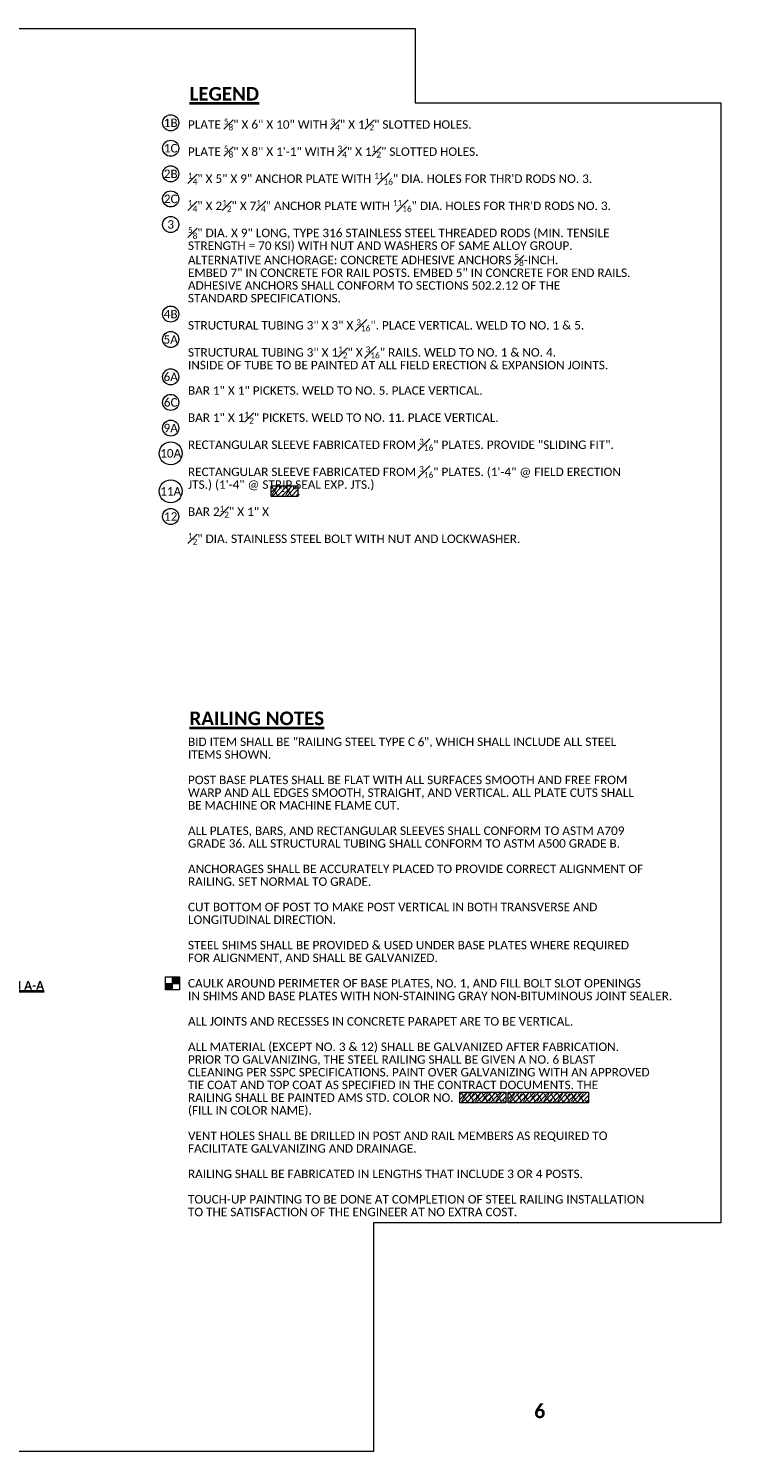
# Model space of a CAD drawing. Extents: x 5346 to 5963, y 23504 to 23756.
# Tile 13 of 14: x 5602 to 5730, y 23504 to 23756. Entities that reach past the tile are written whole.
import ezdxf
from ezdxf import colors
from ezdxf.entities.mleader import LeaderData, LeaderLine
from ezdxf.math import Vec2, Vec3

# ---------------------------------------------------------------- set-up
doc = ezdxf.new("R2010")
doc.units = 0
doc.header["$MEASUREMENT"] = 0
doc.layers.add('B_ANNO_DESIGN_NOTES', color=1, linetype='Continuous', lineweight=18, true_color=0xff0000)
for name, color, linetype, lineweight in [('B_ANNO_DIM', 7, 'Continuous', 18), ('B_ANNO_SYMB', 7, 'Continuous', 18), ('B_ANNO_TEXT', 7, 'Continuous', 18), ('B_ANNO_TEXT_TITLE', 7, 'Continuous', 40)]:
    doc.layers.add(name, color=color, linetype=linetype, lineweight=lineweight)
doc.layers.add('B_ANNO_NOPLOT', color=47, linetype='Continuous', lineweight=18, plot=False)
doc.styles.add('Annotative', font='calibri.ttf', dxfattribs={"height": 0.0625})
doc.styles.get("Standard").update_dxf_attribs({"font": 'calibri.ttf'})
doc.styles.add('Subtitle', font='calibrib.ttf', dxfattribs={"height": 0.0625})
doc.styles.add('Title', font='calibrib.ttf', dxfattribs={"height": 0.125})

# ---------------------------------------------------------------- blocks, each defined once
blk = doc.blocks.new('AnonymousCell174')
at = {"layer": 'B_ANNO_SYMB'}
h = blk.add_hatch(color=256, dxfattribs=at)
h.dxf.hatch_style = 1
h.paths.add_polyline_path([(1.24, 1.16), (0.01, 1.16), (0.01, -0.03), (1.24, -0.03)])
h.paths.add_polyline_path([(0.01, -0.03), (-1.22, -0.03), (-1.22, -1.16), (0.01, -1.16)])
for p, q in [((0.01, -1.16), (0.01, 1.16)), ((-1.22, -0.03), (1.24, -0.03))]:
    blk.add_line(p, q, dxfattribs=at)
at = {"layer": 'B_ANNO_SYMB', "flags": 128}
blk.add_lwpolyline([(-1.22, 1.16), (1.24, 1.16), (1.24, -1.16), (-1.22, -1.16), (-1.22, 1.16)], dxfattribs=at)
blk = doc.blocks.new('_Open30')
at = {"color": 0, "linetype": 'ByBlock', "lineweight": -2}
for p, q in [((-1, 0.27), (0, 0)), ((0, 0), (-1, -0.27)), ((0, 0), (-1, 0))]:
    blk.add_line(p, q, dxfattribs=at)
blk = doc.blocks.new('*U668')
at = {"layer": 'B_ANNO_NOPLOT', "flags": 128}
blk.add_lwpolyline([(0, 0), (0, 252), (323.9277, 252), (323.9277, 238.8552), (378, 238.8552), (378, 40.4996), (316.5708, 40.4996), (316.5708, 0)], close=True, dxfattribs=at)
blk = doc.blocks.new('*U528')
at = {"layer": 'B_ANNO_DESIGN_NOTES'}
h = blk.add_hatch(dxfattribs=at)
h.set_pattern_fill('ANSI31', color=256, scale=4.8)
h.set_pattern_definition([(45, (-5411.93237, -23510.19254), (-0.424264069, 0.424264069), [])])
h.paths.add_polyline_path([(303.1667, 171.009), (298.4091, 171.009), (298.4091, 169.1508), (303.1667, 169.1508)])
at = {"layer": 'B_ANNO_DESIGN_NOTES', "elevation": 0.8422, "flags": 128}
blk.add_lwpolyline([(298.4091, 171.009), (303.1667, 171.009), (303.1667, 169.1508), (298.4091, 169.1508), (298.4091, 171.009)], dxfattribs=at)
at = {"layer": 'B_ANNO_NOPLOT', "flags": 128}
blk.add_lwpolyline([(0, 0), (0, 252), (323.9277, 252), (323.9277, 238.8552), (378, 238.8552), (378, 40.4996), (316.5708, 40.4996), (316.5708, 0)], close=True, dxfattribs=at)
at = {"layer": 'B_ANNO_SYMB'}
for centre, radius in [((280.6468, 235.2954, 1.6845), 1.4255), ((280.6468, 230.7861, 1.6845), 1.4255), ((280.6468, 226.2574, 1.6845), 1.4255), ((280.6468, 221.8141, 1.6845), 1.4255), ((280.6468, 217.2905, 1.6845), 1.4255), ((280.6468, 201.4244, 1.6845), 1.4255), ((280.6468, 196.9263, 1.6845), 1.4255), ((280.6468, 190.3062, 1.6845), 1.4255), ((280.6468, 185.7822, 1.6845), 1.4255), ((280.6468, 181.2361, 1.6845), 1.4255), ((280.6468, 176.7596, 1.6845), 2.0321), ((280.6468, 170.0408, 1.6845), 2.0321), ((280.6468, 165.5822, 1.6845), 1.4255)]:
    blk.add_circle(centre, radius, dxfattribs=at)
at = {"layer": 'B_ANNO_DIM', "style": 'Annotative'}
for tag, p in [('DIM17', (24.8491, 91.1315)), ('DIM18', (48.8322, 91.1422))]:
    blk.add_attdef(tag, p, '', height=1.5, dxfattribs=at)
at = {"layer": 'B_ANNO_TEXT', "style": 'Annotative'}
for s, insert, char_height, width, attachment_point in [('1B', (280.6468, 235.2954, 1.6845), 1.5, 3.563823, 5), ('1C', (280.6468, 230.7861, 1.6845), 1.5, 3.563823, 5), ('2B', (280.6468, 226.2574, 1.6845), 1.5, 3.563823, 5), ('2C', (280.6468, 221.8141, 1.6845), 1.5, 3.563823, 5), ('3', (280.6468, 217.2905, 1.6845), 1.5, 3.563823, 5), ('4B', (280.6468, 201.4244, 1.6845), 1.5, 3.563823, 5), ('5A', (280.6468, 196.9263, 1.6845), 1.5, 3.563823, 5), ('6A', (280.6468, 190.3062, 1.6845), 1.5, 3.563823, 5), ('6C', (280.6468, 185.7822, 1.6845), 1.5, 3.563823, 5), ('9A', (280.6468, 181.2361, 1.6845), 1.5, 3.563823, 5), ('10A', (280.6468, 176.7596, 1.6845), 1.5, 3.563823, 5), ('11A', (280.6468, 170.0408, 1.6845), 1.5, 3.563823, 5), ('12', (280.6468, 165.5822, 1.6845), 1.5, 3.563823, 5), ('6', (324.9612, 125.6501), 1.5, 3.563823, 5), ('\\pxql;{\\fCalibri|b1|i0|c0|p34;6}', (345.003, 8.4185), 2.5008, 3.482322, 1)]:
    blk.add_mtext(s, dxfattribs=dict(at, insert=insert, char_height=char_height, width=width, attachment_point=attachment_point))
at = {"layer": 'B_ANNO_TEXT', "insert": (283.7012, 236.0477, 1.6845), "char_height": 1.5, "width": 96.272409, "attachment_point": 1, "line_spacing_factor": 0.9, "style": 'Annotative'}
blk.add_mtext('\\A1;PLATE {\\H0.7x;\\S5#8;}" X 6" X 10" WITH {\\H0.7x;\\S3#4;}" X 1{\\H0.7x;\\S1#2;}" SLOTTED HOLES.\\P \\PPLATE {\\H0.7x;\\S5#8;}" X 8" X 1\'-1" WITH {\\H0.7x;\\S3#4;}" X 1{\\H0.7x;\\S1#2;}" SLOTTED HOLES.\\P \\P{\\H0.7x;\\S1#4;}" X 5" X 9" ANCHOR PLATE WITH {\\H0.7x;\\S11#16;}" DIA. HOLES FOR THR\'D RODS NO. 3. \\P \\P{\\H0.7x;\\S1#4;}" X 2{\\H0.7x;\\S1#2;}" X 7{\\H0.7x;\\S1#4;}" ANCHOR PLATE WITH {\\H0.7x;\\S11#16;}" DIA. HOLES FOR THR\'D RODS NO. 3.\\P\\P{\\H0.7x;\\S5#8;}" DIA. X 9" LONG, TYPE 316 STAINLESS STEEL THREADED RODS (MIN. TENSILE\\PSTRENGTH = 70 KSI) WITH NUT AND WASHERS OF SAME ALLOY GROUP.\\PALTERNATIVE ANCHORAGE: CONCRETE ADHESIVE ANCHORS {\\H0.7x;\\S5#8;}-INCH.  \\PEMBED 7" IN CONCRETE FOR RAIL POSTS. EMBED 5" IN CONCRETE FOR END RAILS. \\PADHESIVE ANCHORS SHALL CONFORM TO SECTIONS 502.2.12 OF THE\\PSTANDARD SPECIFICATIONS. \\P\\PSTRUCTURAL TUBING 3" X 3" X {\\H0.7x;\\S3#16;}". PLACE VERTICAL. WELD TO NO. 1 & 5.\\P \\PSTRUCTURAL TUBING 3" X 1{\\H0.7x;\\S1#2;}" X {\\H0.7x;\\S3#16;}" RAILS. WELD TO NO. 1 & NO. 4.\\PINSIDE OF TUBE TO BE PAINTED AT ALL FIELD ERECTION & EXPANSION JOINTS.\\P \\PBAR 1" X 1" PICKETS. WELD TO NO. 5. PLACE VERTICAL.\\P \\PBAR 1" X 1{\\H0.7x;\\S1#2;}" PICKETS. WELD TO NO. 11. PLACE VERTICAL.\\P  \\PRECTANGULAR SLEEVE FABRICATED FROM {\\H0.7x;\\S3#16;}" PLATES. PROVIDE "SLIDING FIT".\\P \\PRECTANGULAR SLEEVE FABRICATED FROM {\\H0.7x;\\S3#16;}" PLATES. (1\'-4" @ FIELD ERECTION\\PJTS.) (1\'-4" @ STRIP SEAL EXP. JTS.)\\P \\PBAR 2{\\H0.7x;\\S1#2;}" X 1" X \\P\\P{\\H0.7x;\\S1#2;}" DIA. STAINLESS STEEL BOLT WITH NUT AND LOCKWASHER.', dxfattribs=at)
at = {"layer": 'B_ANNO_TEXT', "style": 'Annotative'}
blk.add_attdef('BARL7', (298.428, 169.3312), '', height=1.5, dxfattribs=at)
at = {"layer": 'B_ANNO_TEXT_TITLE', "insert": (245.8954, 83.3033), "char_height": 1.5, "width": 26.032256, "attachment_point": 1, "style": 'Subtitle'}
blk.add_mtext('{\\LSECTION A-A}', dxfattribs=at)
blk = doc.blocks.new('INS_RAILCOMBDET_BASE')
at = {"layer": 'B_ANNO_DESIGN_NOTES'}
h = blk.add_hatch(dxfattribs=at)
h.set_pattern_fill('ANSI31', color=256, scale=4.8)
h.set_pattern_definition([(45, (296.1587, 302.0379), (-0.424264, 0.424264), [])])
h.paths.add_polyline_path([(339.9722, 61.78), (339.9722, 63.6381), (331.8485, 63.6381), (331.8485, 61.78)])
h.paths.add_polyline_path([(354.62, 61.78), (354.62, 63.6381), (340.3961, 63.6381), (340.3961, 61.78)])
at = {"layer": 'B_ANNO_DESIGN_NOTES', "elevation": 0.8422, "flags": 128}
for points in [[(331.8485, 63.6381), (339.9722, 63.6381), (339.9722, 61.78), (331.8485, 61.78), (331.8485, 63.6381)], [(340.3961, 63.6381), (354.62, 63.6381), (354.62, 61.78), (340.3961, 61.78), (340.3961, 63.6381)]]:
    blk.add_lwpolyline(points, dxfattribs=at)
at = {"layer": 'B_ANNO_NOPLOT', "flags": 128}
blk.add_lwpolyline([(0, 0), (0, 252), (323.9277, 252), (323.9277, 238.8552), (378, 238.8552), (378, 40.4996), (316.5708, 40.4996), (316.5708, 0)], close=True, dxfattribs=at)
at = {"color": 7, "linetype": 'Continuous', "lineweight": 18}
blk.add_blockref('AnonymousCell174', (280.9593, 82.902), dxfattribs=at)
at = {"layer": 'B_ANNO_DIM', "style": 'Annotative'}
for tag, p in [('DIM1', (16.8756, 35.0438)), ('DIM2', (24.0236, 35.0431)), ('DIM3', (33.1672, 35.0415)), ('DIM4', (42.9335, 35.0515)), ('DIM5', (52.1278, 35.0447)), ('DIM6', (59.2611, 35.0364))]:
    blk.add_attdef(tag, p, '', height=1.5, dxfattribs=at)
at = {"layer": 'B_ANNO_TEXT', "insert": (283.7077, 126.4355, 1.6845), "char_height": 1.5, "width": 109.373303, "attachment_point": 1, "line_spacing_factor": 0.9, "style": 'Annotative'}
blk.add_mtext('BID ITEM SHALL BE "RAILING STEEL TYPE C   ", WHICH SHALL INCLUDE ALL STEEL\\PITEMS SHOWN.\\P \\PPOST BASE PLATES SHALL BE FLAT WITH ALL SURFACES SMOOTH AND FREE FROM\\PWARP AND ALL EDGES SMOOTH, STRAIGHT, AND VERTICAL. ALL PLATE CUTS SHALL\\PBE MACHINE OR MACHINE FLAME CUT.\\P  \\PALL PLATES, BARS, AND RECTANGULAR SLEEVES SHALL CONFORM TO ASTM A709\\PGRADE 36. ALL STRUCTURAL TUBING SHALL CONFORM TO ASTM A500 GRADE B.\\P \\PANCHORAGES SHALL BE ACCURATELY PLACED TO PROVIDE CORRECT ALIGNMENT OF\\PRAILING. SET NORMAL TO GRADE.\\P \\PCUT BOTTOM OF POST TO MAKE POST VERTICAL IN BOTH TRANSVERSE AND\\PLONGITUDINAL DIRECTION.\\P \\PSTEEL SHIMS SHALL BE PROVIDED & USED UNDER BASE PLATES WHERE REQUIRED\\PFOR ALIGNMENT, AND SHALL BE GALVANIZED.\\P \\PCAULK AROUND PERIMETER OF BASE PLATES, NO. 1, AND FILL BOLT SLOT OPENINGS\\PIN SHIMS AND BASE PLATES WITH NON-STAINING GRAY NON-BITUMINOUS JOINT SEALER.\\P \\PALL JOINTS AND RECESSES IN CONCRETE PARAPET ARE TO BE VERTICAL.\\P \\PALL MATERIAL (EXCEPT NO. 3 & 12) SHALL BE GALVANIZED AFTER FABRICATION.\\PPRIOR TO GALVANIZING, THE STEEL RAILING SHALL BE GIVEN A NO. 6 BLAST\\PCLEANING PER SSPC SPECIFICATIONS. PAINT OVER GALVANIZING WITH AN APPROVED\\PTIE COAT AND TOP COAT AS SPECIFIED IN THE CONTRACT DOCUMENTS. THE\\PRAILING SHALL BE PAINTED AMS STD. COLOR NO.  \\P(FILL IN COLOR NAME).\\P\\PVENT HOLES SHALL BE DRILLED IN POST AND RAIL MEMBERS AS REQUIRED TO\\PFACILITATE GALVANIZING AND DRAINAGE. \\P \\PRAILING SHALL BE FABRICATED IN LENGTHS THAT INCLUDE 3 OR 4 POSTS.\\P\\PTOUCH-UP PAINTING TO BE DONE AT COMPLETION OF STEEL RAILING INSTALLATION\\PTO THE SATISFACTION OF THE ENGINEER AT NO EXTRA COST.\\P ', dxfattribs=at)
at = {"layer": 'B_ANNO_TEXT', "style": 'Annotative'}
for tag, p in [('PAINT#', (332.0007, 61.9711)), ('PAINTN', (340.4853, 61.9589))]:
    blk.add_attdef(tag, p, '', height=1.5, dxfattribs=at)
at = {"layer": 'B_ANNO_TEXT_TITLE', "char_height": 2.4, "width": 26.142369, "attachment_point": 1, "style": 'Title'}
for s, insert in [('{\\LLEGEND}', (283.9759, 241.6303, 1.6845)), ('{\\LRAILING NOTES}', (283.9759, 131.0398, 1.6845))]:
    blk.add_mtext(s, dxfattribs=dict(at, insert=insert))
at = {"layer": 'B_ANNO_DIM'}
ml = blk.add_multileader_mtext('Standard', dxfattribs=at)
ml.set_content('GALVANIZED', color=256)
ml.set_leader_properties()
ml.set_arrow_properties(name='OPEN30')
ml.build(insert=Vec2(0, 0))
ml.multileader.update_dxf_attribs({"text_right_attachment_type": 3, "dogleg_length": 0.0625, "arrow_head_size": 1.5, "scale": 24})
ctx = ml.context
ctx.base_point, ctx.scale, ctx.char_height, ctx.arrow_head_size, ctx.landing_gap_size, ctx.plane_origin = Vec3(158.175, 138.747), 24, 1.5, 1.5, 0.75, Vec3(179.2752, 138.7332)
ctx.right_attachment = 3
notes = []
notes.append((ctx, [(0, (1, 1, 0), (173.3574, 138.7332), (-1, 0), 1.5, [(0, [(174.37, 142.3765), (173.3574, 138.7332), (173.3574, 138.7332)], 0, [])])]))
ctx.mtext.insert, ctx.mtext.width, ctx.mtext.flow_direction = Vec3(158.925, 139.5074), 12.284824, 5
ml = blk.add_multileader_mtext('Standard', dxfattribs=at)
ml.set_content('GALVANIZED', color=256)
ml.set_leader_properties()
ml.set_arrow_properties(name='OPEN30')
ml.build(insert=Vec2(0, 0))
ml.multileader.update_dxf_attribs({"text_right_attachment_type": 3, "dogleg_length": 0.0625, "arrow_head_size": 1.5, "scale": 24})
ctx = ml.context
ctx.base_point, ctx.scale, ctx.char_height, ctx.arrow_head_size, ctx.landing_gap_size, ctx.plane_origin = Vec3(76.0192, 95.4946), 24, 1.5, 1.5, 0.75, Vec3(97.1194, 95.4807)
ctx.right_attachment = 3
notes.append((ctx, [(0, (1, 1, 0), (91.2015, 95.4807), (-1, 0), 1.5, [(0, [(94.2525, 95.4807), (91.2015, 95.4807), (91.2015, 95.4807)], 0, [])])]))
ctx.mtext.insert, ctx.mtext.width, ctx.mtext.flow_direction = Vec3(76.7692, 96.255), 12.284824, 5
ml = blk.add_multileader_mtext('Standard', dxfattribs=at)
ml.set_content("FIELD CLIP\\PAS REQ'D", color=256)
ml.set_leader_properties()
ml.set_arrow_properties(name='OPEN30')
ml.build(insert=Vec2(0, 0))
ml.multileader.update_dxf_attribs({"text_right_attachment_type": 3, "dogleg_length": 0.0625, "arrow_head_size": 1.5, "scale": 24})
ctx = ml.context
ctx.base_point, ctx.scale, ctx.char_height, ctx.arrow_head_size, ctx.landing_gap_size, ctx.plane_origin = Vec3(76.0943, 90.2733), 24, 1.5, 1.5, 0.75, Vec3(93.6156, 87.7468)
ctx.right_attachment = 3
notes.append((ctx, [(0, (1, 1, 0), (88.8565, 87.7468), (-1, 0), 1.6794, [(0, [(95.2245, 87.7468), (88.8565, 87.7468), (88.8565, 87.7468)], 0, [])])]))
ctx.mtext.insert, ctx.mtext.width, ctx.mtext.defined_height, ctx.mtext.flow_direction = Vec3(76.8443, 91.1335), 10.708744, 9.9728, 5
ml = blk.add_multileader_mtext('Standard', dxfattribs=at)
ml.set_content('GALVANIZED', color=256)
ml.set_leader_properties()
ml.set_arrow_properties(name='OPEN30')
ml.build(insert=Vec2(0, 0))
ml.multileader.update_dxf_attribs({"text_right_attachment_type": 3, "dogleg_length": 0.0625, "arrow_head_size": 1.5, "scale": 24})
ctx = ml.context
ctx.base_point, ctx.scale, ctx.char_height, ctx.arrow_head_size, ctx.landing_gap_size, ctx.plane_origin = Vec3(69.112, 42.9039), 24, 1.5, 1.5, 0.75, Vec3(90.2121, 42.8901)
ctx.right_attachment = 3
notes.append((ctx, [(0, (1, 1, 0), (84.2943, 42.8901), (-1, 0), 1.5, [(0, [(87.3452, 42.8901), (84.2943, 42.8901), (84.2943, 42.8901)], 0, [])])]))
ctx.mtext.insert, ctx.mtext.width, ctx.mtext.flow_direction = Vec3(69.862, 43.6643), 12.284824, 5
ml = blk.add_multileader_mtext('Standard', dxfattribs=at)
ml.set_content("FIELD CLIP\\PAS REQ'D", color=256)
ml.set_leader_properties()
ml.set_arrow_properties(name='OPEN30')
ml.build(insert=Vec2(0, 0))
ml.multileader.update_dxf_attribs({"text_right_attachment_type": 3, "dogleg_length": 0.0625, "arrow_head_size": 1.5, "scale": 24})
ctx = ml.context
ctx.base_point, ctx.scale, ctx.char_height, ctx.arrow_head_size, ctx.landing_gap_size, ctx.plane_origin = Vec3(69.1871, 33.3785), 24, 1.5, 1.5, 0.75, Vec3(86.7083, 30.852)
ctx.right_attachment = 3
notes.append((ctx, [(0, (1, 1, 0), (81.9492, 30.852), (-1, 0), 1.6794, [(0, [(88.6088, 30.852), (81.9492, 30.852), (81.9492, 30.852)], 0, [])])]))
ctx.mtext.insert, ctx.mtext.width, ctx.mtext.defined_height, ctx.mtext.flow_direction = Vec3(69.9371, 34.2387), 10.708744, 9.9728, 5
for ctx, leaders in notes:
    for number, flags, end, landing, length, lines in leaders:
        leader = LeaderData()
        leader.index, (leader.has_last_leader_line, leader.has_dogleg_vector, leader.attachment_direction) = number, flags
        leader.last_leader_point, leader.dogleg_vector, leader.dogleg_length = Vec3(end), Vec3(landing), length
        for number, points, colour, breaks in lines:
            line = LeaderLine()
            line.index, line.vertices, line.color, line.breaks = number, Vec3.list(points), colors.encode_raw_color(colour), breaks
            leader.lines.append(line)
        ctx.leaders.append(leader)

msp = doc.modelspace()

# ---------------------------------------------------------------- block references
at = {"layer": 'B_ANNO_DIM'}
ref = msp.add_blockref('INS_RAILCOMBDET_BASE', (5346.24, 23503.5), dxfattribs=at)
ref.add_attrib('PAINT#', 'XXXXXX,', (5678.24, 23565.47), dxfattribs={"layer": 'B_ANNO_TEXT', "height": 1.5, "style": 'Annotative'})
ref.add_attrib('PAINTN', 'XXXXXXXXXXX.', (5686.73, 23565.46), dxfattribs={"layer": 'B_ANNO_TEXT', "height": 1.5, "style": 'Annotative'})

# ---------------------------------------------------------------- next in the draw order: block references
msp.add_blockref('*U668', (5346.24, 23503.5))

# ---------------------------------------------------------------- next in the draw order: block references
ref = msp.add_blockref('*U528', (5346.24, 23503.5))
ref.add_attrib('BARL7', 'X\'-X".', (5644.67, 23672.83), dxfattribs={"layer": 'B_ANNO_TEXT', "height": 1.5, "style": 'Annotative'})

doc.saveas('drawing.dxf')
